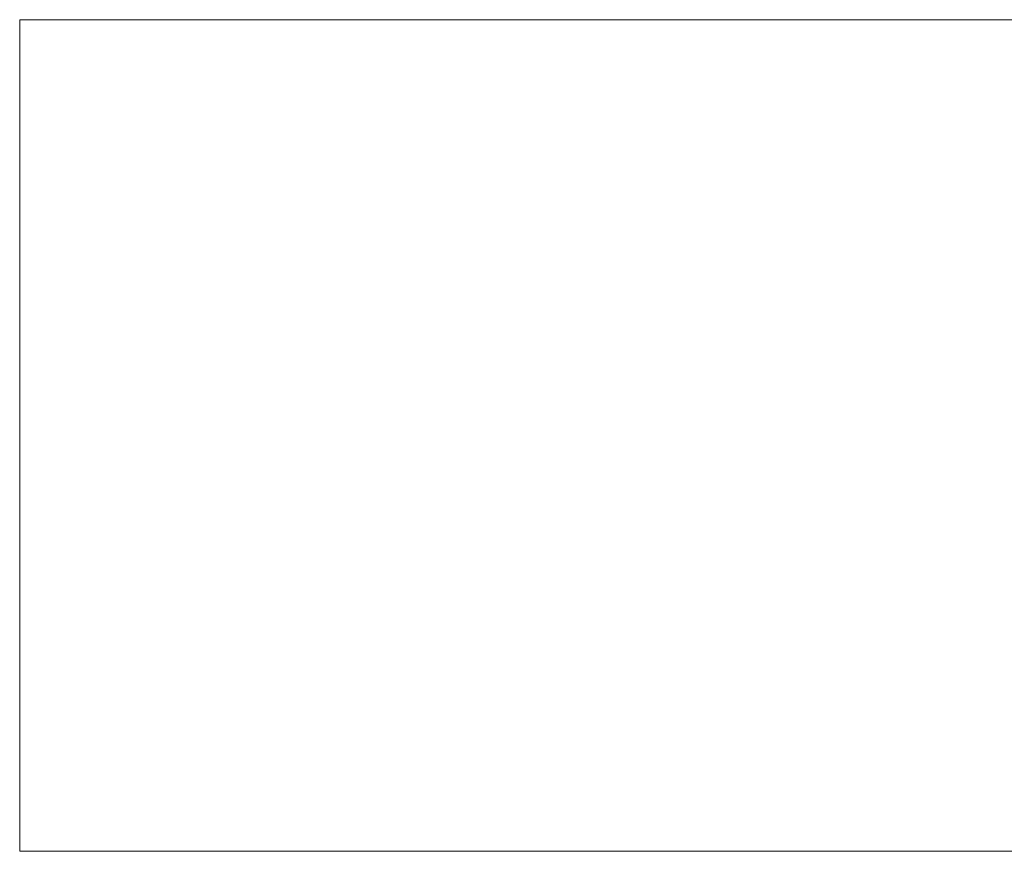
# Model space of a CAD drawing. Header units: centimetres. Extents: x -26.3 to 27.5, y 4.2 to 67.9.
# Tile 88 of 256: x -26.3 to -24.1, y 6 to 7.9. Entities that reach past the tile are written whole.
import ezdxf

# ---------------------------------------------------------------- set-up
doc = ezdxf.new("R2010")
doc.units = ezdxf.units.CM
doc.header["$LTSCALE"] = 2.54
doc.layers.add('Lucido design-1', color=7, linetype='Continuous')

# ---------------------------------------------------------------- blocks, each defined once
blk = doc.blocks.new('Gruppo-3-1')
at = {"color": 94, "linetype": 'Continuous', "lineweight": 9}
for points in [[(-26.32, 7.9002, -1142.1142), (27.48, 7.9002, -1142.1142), (27.48, 7.9002, -1177.8142), (-26.32, 7.9002, -1177.8142)], [(-26.32, 7.9002, -1177.8142), (-26.32, 6.0002, -1177.8142), (-26.32, 6.0002, -1142.1142), (-26.32, 7.9002, -1142.1142)], [(27.48, 7.9002, -1177.8142), (27.48, 6.0002, -1177.8142), (-26.32, 6.0002, -1177.8142), (-26.32, 7.9002, -1177.8142)], [(-26.32, 7.9002, -1142.1142), (-26.32, 6.0002, -1142.1142), (27.48, 6.0002, -1142.1142), (27.48, 7.9002, -1142.1142)], [(-26.32, 7.9002, -1106.0142), (27.48, 7.9002, -1106.0142), (27.48, 7.9002, -1141.7142), (-26.32, 7.9002, -1141.7142)], [(-26.32, 7.9002, -1141.7142), (-26.32, 6.0002, -1141.7142), (-26.32, 6.0002, -1106.0142), (-26.32, 7.9002, -1106.0142)], [(27.48, 7.9002, -1141.7142), (27.48, 6.0002, -1141.7142), (-26.32, 6.0002, -1141.7142), (-26.32, 7.9002, -1141.7142)], [(-26.32, 7.9002, -1106.0142), (-26.32, 6.0002, -1106.0142), (27.48, 6.0002, -1106.0142), (27.48, 7.9002, -1106.0142)], [(-26.32, 6.0002, -1142.1142), (27.48, 6.0002, -1142.1142), (27.48, 6.0002, -1177.8142), (-26.32, 6.0002, -1177.8142)], [(-26.32, 6.0002, -1106.0142), (27.48, 6.0002, -1106.0142), (27.48, 6.0002, -1141.7142), (-26.32, 6.0002, -1141.7142)]]:
    blk.add_3dface(points, dxfattribs=at)

msp = doc.modelspace()

# ---------------------------------------------------------------- block references
at = {"layer": 'Lucido design-1', "color": 7}
msp.add_blockref('Gruppo-3-1', (0, 0), dxfattribs=at)

doc.saveas('drawing.dxf')
